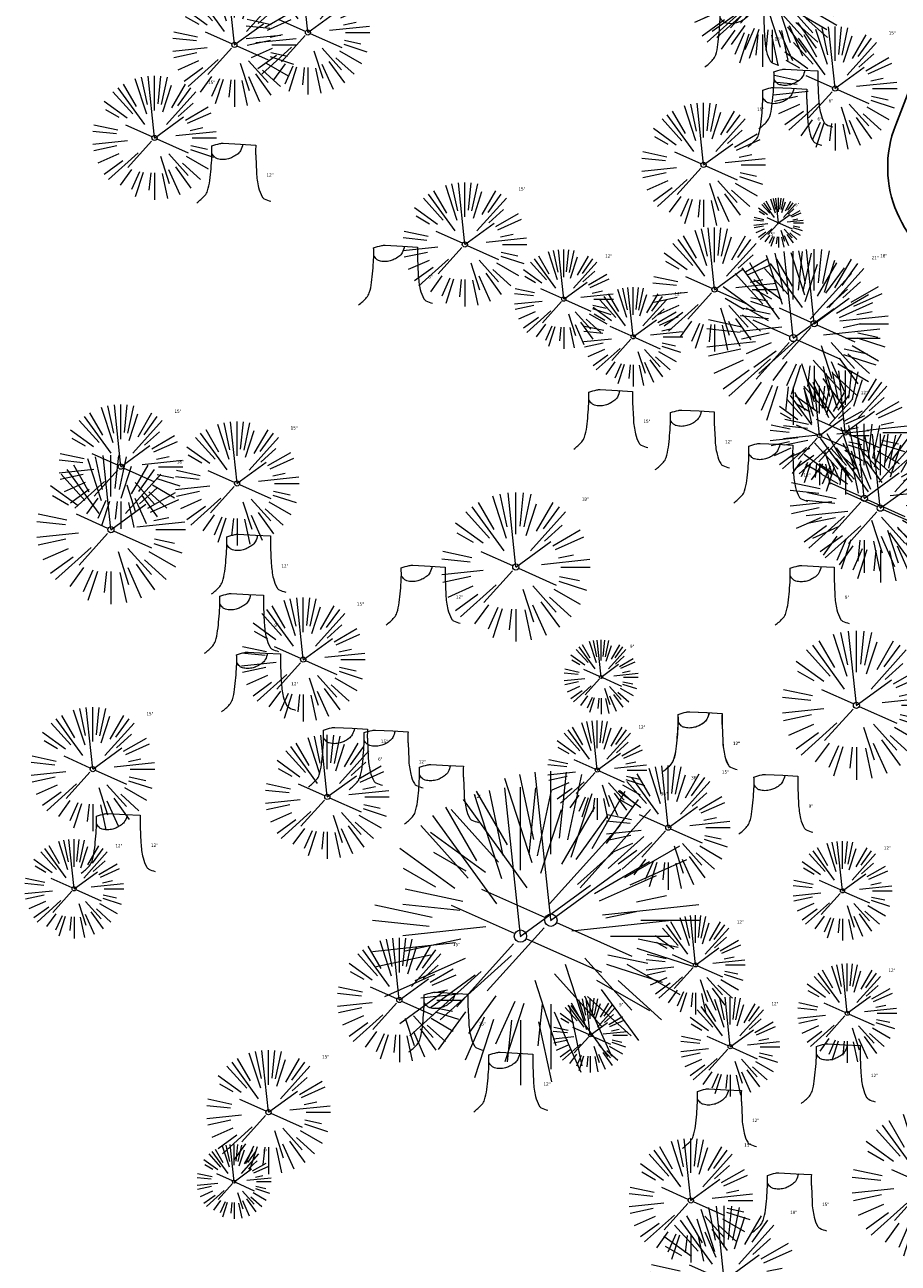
# Model space of a CAD drawing. Header units: feet. Extents: x 1134296 to 1140710, y 647902 to 649877.
# Tile 14 of 34: x 1134334 to 1134440, y 648803 to 648952. Entities that reach past the tile are written whole.
import ezdxf

# ---------------------------------------------------------------- set-up
doc = ezdxf.new("R2010")
doc.units = ezdxf.units.FT
doc.header["$MEASUREMENT"] = 0
doc.layers.add('V-SITE-VEGE', color=8, linetype='Continuous', lineweight=18)
doc.layers.add('V-SITE-VEGE-TEXT', color=8, linetype='Continuous', lineweight=18)
doc.styles.add('SEI-Dim & Leader', font='tahoma.ttf')

# ---------------------------------------------------------------- blocks, each defined once
blk = doc.blocks.new('V-SITE-VEGE-Coniferious Tree 2')
at = {"color": 0, "linetype": 'ByBlock'}
for p, q in [((0, 0.2219), (0, 0.5)), ((-0.0626, 0.1926), (-0.1545, 0.4755)), ((-0.0575, 0.2704), (-0.104, 0.4891)), ((-0.0003, 0.0026), (-0.0523, 0.4973)), ((0.0289, 0.2753), (0.0522, 0.4973)), ((0.0572, 0.2693), (0.1039, 0.4891)), ((-0.146, 0.2528), (-0.25, 0.433)), ((0.0685, 0.211), (0.1382, 0.4256)), ((0.1391, 0.2411), (0.25, 0.433)), ((-0.0791, 0.1089), (-0.2939, 0.4045)), ((0.1869, 0.2573), (0.2939, 0.4045)), ((-0.1757, 0.1951), (-0.3346, 0.3716)), ((0.0978, 0.1086), (0.3345, 0.3716)), ((-0.2201, 0.1599), (-0.4046, 0.2939)), ((0.192, 0.1729), (0.3116, 0.2806)), ((0.2488, 0.1436), (0.433, 0.25)), ((-0.2844, 0.1642), (-0.3931, 0.227)), ((-0.0009, -0.0007), (0.235, 0.1707)), ((0.2659, 0.1184), (0.4568, 0.2034)), ((-0.2961, 0.0629), (-0.4891, 0.1039)), ((-0.0199, 0.0089), (-0.2319, 0.1032)), ((-0.306, 0.0322), (-0.4973, 0.0523)), ((0.1731, 0.0182), (0.4972, 0.0523)), ((0.2873, 0.0611), (0.3885, 0.0826)), ((0.3025, 0), (0.5, 0)), ((-0.2183, -0.0229), (-0.4973, -0.0523)), ((-0.023, -0.0255), (-0.2138, -0.2374)), ((0.0185, -0.0083), (0.272, -0.1211)), ((-0.3022, -0.0642), (-0.4891, -0.1039)), ((0.2936, -0.0624), (0.4274, -0.0908)), ((-0.132, -0.1189), (-0.3716, -0.3346)), ((0.2891, -0.094), (0.4755, -0.1545)), ((-0.2881, -0.1283), (-0.4568, -0.2034)), ((0.0478, -0.1473), (0.1192, -0.3671)), ((0.1144, -0.1271), (0.2718, -0.3019)), ((0.2555, -0.1475), (0.433, -0.25)), ((-0.2545, -0.1849), (-0.4046, -0.2939)), ((0.2254, -0.2029), (0.3716, -0.3346)), ((0.1689, -0.2325), (0.2939, -0.4045)), ((-0.1843, -0.2536), (-0.2767, -0.3808)), ((-0.1214, -0.2725), (-0.1856, -0.4168)), ((-0.091, -0.2799), (-0.1545, -0.4755)), ((-0.0297, -0.2818), (-0.0443, -0.4216)), ((0, -0.2818), (0, -0.5)), ((0.061, -0.2873), (0.1039, -0.4891)), ((0.1131, -0.2541), (0.2033, -0.4568))]:
    blk.add_line(p, q, dxfattribs=at)
blk.add_circle((0, 0), 0.0208)
blk = doc.blocks.new('V-SITE-VEGE-Stump')
for points in [[(-0.1229, -0.0143, 0.052613), (-0.0986, 0.0077, 0.106195), (-0.0905, 0.0219, 0.044862), (-0.0837, 0.0527, 0.020074), (-0.0776, 0.1229, 0.011675), (-0.0773, 0.1364, 0.007866), (-0.0776, 0.1565)], [(-0.0776, 0.1565, -0.027668), (-0.0534, 0.1634, -0.067978), (-0.0432, 0.1643), (0.0086, 0.1616), (0.054, 0.1591)], [(0.0151, 0.1613, -0.082864), (0.0081, 0.142, -0.111324), (-0.0021, 0.1306, -0.039313), (-0.0159, 0.1223, -0.049197), (-0.028, 0.1177, -0.066002), (-0.0447, 0.1155, -0.070187), (-0.0604, 0.1177, -0.114859), (-0.0685, 0.1223, -0.075938), (-0.0773, 0.1332)], [(0.054, 0.1591, 0.004334), (0.0538, 0.1369, 0.008344), (0.054, 0.1254), (0.0561, 0.0762, 0.046252), (0.0624, 0.0317, 0.069625), (0.0733, 0.0038, 0.149725), (0.0794, -0.002, 0.058523), (0.0992, -0.0091)]]:
    blk.add_lwpolyline(points, format="xyb")
blk = doc.blocks.new('C_XBASE-PACTOLA_02403811')
at = {"layer": 'V-SITE-VEGE'}
for name, p, xscale, yscale, zscale in [('V-SITE-VEGE-Coniferious Tree 2', (1134423.56, 648956.27), 17.99978256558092, 17.99978256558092, 17.99978256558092), ('V-SITE-VEGE-Coniferious Tree 2', (1134424.76, 648956.82), 17.99978256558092, 17.99978256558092, 17.99978256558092), ('V-SITE-VEGE-Coniferious Tree 2', (1134368.62, 648951.42), 14.99981880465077, 14.99981880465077, 14.99981880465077), ('V-SITE-VEGE-Coniferious Tree 2', (1134359.73, 648949.92), 14.99981880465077, 14.99981880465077, 14.99981880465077), ('V-SITE-VEGE-Stump', (1134421.56, 648947.83), 40.31522404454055, 40.31522404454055, 40.31522404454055), ('V-SITE-VEGE-Coniferious Tree 2', (1134432.35, 648944.65), 14.99981880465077, 14.99981880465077, 14.99981880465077), ('V-SITE-VEGE-Coniferious Tree 2', (1134350.07, 648938.68), 14.99981880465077, 14.99981880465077, 14.99981880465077), ('V-SITE-VEGE-Stump', (1134428.09, 648940.37), 40.31522404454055, 40.31522404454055, 40.31522404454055), ('V-SITE-VEGE-Stump', (1134426.74, 648938.16), 40.31522404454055, 40.31522404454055, 40.31522404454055), ('V-SITE-VEGE-Coniferious Tree 2', (1134416.45, 648935.42), 14.99981880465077, 14.99981880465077, 14.99981880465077), ('V-SITE-VEGE-Stump', (1134360.13, 648931.41), 40.31522404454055, 40.31522404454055, 40.31522404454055), ('V-SITE-VEGE-Coniferious Tree 2', (1134387.59, 648925.81), 14.99981880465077, 14.99981880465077, 14.99981880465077), ('V-SITE-VEGE-Coniferious Tree 2', (1134417.77, 648920.35), 14.99981880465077, 14.99981880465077, 14.99981880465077), ('V-SITE-VEGE-Stump', (1134379.69, 648919.08), 40.31522404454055, 40.31522404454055, 40.31522404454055), ('V-SITE-VEGE-Coniferious Tree 2', (1134427.3, 648914.5), 20.99974632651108, 20.99974632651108, 20.99974632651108), ('V-SITE-VEGE-Coniferious Tree 2', (1134429.82, 648916.23), 17.99978256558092, 17.99978256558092, 17.99978256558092), ('V-SITE-VEGE-Coniferious Tree 2', (1134433.59, 648903.09), 14.99981880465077, 14.99981880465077, 14.99981880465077), ('V-SITE-VEGE-Stump', (1134405.7, 648901.64), 40.31522404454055, 40.31522404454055, 40.31522404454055), ('V-SITE-VEGE-Coniferious Tree 2', (1134346, 648898.95), 14.99981880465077, 14.99981880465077, 14.99981880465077), ('V-SITE-VEGE-Stump', (1134415.57, 648899.17), 40.31522404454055, 40.31522404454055, 40.31522404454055), ('V-SITE-VEGE-Coniferious Tree 2', (1134360.05, 648896.92), 14.99981880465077, 14.99981880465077, 14.99981880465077), ('V-SITE-VEGE-Coniferious Tree 2', (1134435.88, 648895.13), 17.99978256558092, 17.99978256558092, 17.99978256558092), ('V-SITE-VEGE-Coniferious Tree 2', (1134437.82, 648893.94), 17.99978256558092, 17.99978256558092, 17.99978256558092), ('V-SITE-VEGE-Stump', (1134425.05, 648895.14), 40.31522404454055, 40.31522404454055, 40.31522404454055), ('V-SITE-VEGE-Coniferious Tree 2', (1134344.8, 648891.34), 17.99978256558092, 17.99978256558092, 17.99978256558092), ('V-SITE-VEGE-Coniferious Tree 2', (1134393.75, 648886.82), 17.99978256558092, 17.99978256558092, 17.99978256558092), ('V-SITE-VEGE-Stump', (1134361.93, 648884.16), 40.31522404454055, 40.31522404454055, 40.31522404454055), ('V-SITE-VEGE-Stump', (1134383.03, 648880.41), 40.31522404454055, 40.31522404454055, 40.31522404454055), ('V-SITE-VEGE-Stump', (1134430.05, 648880.38), 40.31522404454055, 40.31522404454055, 40.31522404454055), ('V-SITE-VEGE-Stump', (1134361.08, 648876.99), 40.31522404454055, 40.31522404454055, 40.31522404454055), ('V-SITE-VEGE-Coniferious Tree 2', (1134368.05, 648875.64), 14.99981880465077, 14.99981880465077, 14.99981880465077), ('V-SITE-VEGE-Coniferious Tree 2', (1134434.93, 648870.12), 17.99978256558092, 17.99978256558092, 17.99978256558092), ('V-SITE-VEGE-Coniferious Tree 2', (1134404.06, 648873.53), 8.999891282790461, 8.999891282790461, 8.999891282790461), ('V-SITE-VEGE-Stump', (1134363.13, 648869.91), 40.31522404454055, 40.31522404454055, 40.31522404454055), ('V-SITE-VEGE-Coniferious Tree 2', (1134342.61, 648862.4), 14.99981880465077, 14.99981880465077, 14.99981880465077), ('V-SITE-VEGE-Stump', (1134416.5, 648862.71), 40.31522404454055, 40.31522404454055, 40.31522404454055), ('V-SITE-VEGE-Stump', (1134416.52, 648862.71), 40.31522404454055, 40.31522404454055, 40.31522404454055), ('V-SITE-VEGE-Coniferious Tree 2', (1134370.96, 648859.05), 14.99981880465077, 14.99981880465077, 14.99981880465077), ('V-SITE-VEGE-Stump', (1134373.63, 648860.82), 40.31522404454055, 40.31522404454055, 40.31522404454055), ('V-SITE-VEGE-Stump', (1134378.54, 648860.5), 40.31522404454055, 40.31522404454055, 40.31522404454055), ('V-SITE-VEGE-Coniferious Tree 2', (1134397.99, 648844.15), 35.99956513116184, 35.99956513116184, 35.99956513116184), ('V-SITE-VEGE-Stump', (1134385.23, 648856.33), 40.31522404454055, 40.31522404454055, 40.31522404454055), ('V-SITE-VEGE-Coniferious Tree 2', (1134412.18, 648855.33), 14.99981880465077, 14.99981880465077, 14.99981880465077), ('V-SITE-VEGE-Stump', (1134425.67, 648855.14), 40.31522404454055, 40.31522404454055, 40.31522404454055), ('V-SITE-VEGE-Coniferious Tree 2', (1134394.31, 648842.22), 35.99956513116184, 35.99956513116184, 35.99956513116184), ('V-SITE-VEGE-Stump', (1134346.17, 648850.41), 40.31522404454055, 40.31522404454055, 40.31522404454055), ('V-SITE-VEGE-Coniferious Tree 2', (1134379.67, 648834.5), 14.99981880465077, 14.99981880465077, 14.99981880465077), ('V-SITE-VEGE-Stump', (1134385.79, 648828.81), 40.31522404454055, 40.31522404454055, 40.31522404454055), ('V-SITE-VEGE-Coniferious Tree 2', (1134402.74, 648830.24), 8.999891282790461, 8.999891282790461, 8.999891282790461), ('V-SITE-VEGE-Stump', (1134433.21, 648822.58), 40.31522404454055, 40.31522404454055, 40.31522404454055), ('V-SITE-VEGE-Coniferious Tree 2', (1134363.85, 648820.94), 14.99981880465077, 14.99981880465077, 14.99981880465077), ('V-SITE-VEGE-Stump', (1134393.62, 648821.56), 40.31522404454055, 40.31522404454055, 40.31522404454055), ('V-SITE-VEGE-Stump', (1134418.84, 648817.15), 40.31522404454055, 40.31522404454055, 40.31522404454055), ('V-SITE-VEGE-Coniferious Tree 2', (1134443.38, 648812.11), 17.99978256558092, 17.99978256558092, 17.99978256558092), ('V-SITE-VEGE-Coniferious Tree 2', (1134359.69, 648812.55), 8.999891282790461, 8.999891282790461, 8.999891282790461), ('V-SITE-VEGE-Coniferious Tree 2', (1134414.9, 648810.28), 14.99981880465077, 14.99981880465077, 14.99981880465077), ('V-SITE-VEGE-Stump', (1134427.3, 648806.99), 40.31522404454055, 40.31522404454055, 40.31522404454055), ('V-SITE-VEGE-Coniferious Tree 2', (1134418.94, 648800.62), 17.99978256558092, 17.99978256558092, 17.99978256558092)]:
    blk.add_blockref(name, p, dxfattribs=dict(at, xscale=xscale, yscale=yscale, zscale=zscale))
at = {"layer": 'V-SITE-VEGE', "rotation": 8.537736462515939e-07}
for p, xscale, yscale, zscale in [((1134425.51, 648928.42), 5.999927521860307, 5.999927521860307, 5.999927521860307), ((1134399.55, 648919.2), 11.99985504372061, 11.99985504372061, 11.99985504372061), ((1134407.94, 648914.65), 11.99985504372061, 11.99985504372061, 11.99985504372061), ((1134430.47, 648902.71), 11.99985504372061, 11.99985504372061, 11.99985504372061), ((1134403.6, 648862.29), 11.99985504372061, 11.99985504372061, 11.99985504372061), ((1134340.35, 648847.94), 11.99985504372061, 11.99985504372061, 11.99985504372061), ((1134433.24, 648847.69), 11.99985504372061, 11.99985504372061, 11.99985504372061), ((1134415.48, 648838.74), 11.99985504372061, 11.99985504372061, 11.99985504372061), ((1134433.82, 648832.9), 11.99985504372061, 11.99985504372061, 11.99985504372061), ((1134419.67, 648828.86), 11.99985504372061, 11.99985504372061, 11.99985504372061)]:
    blk.add_blockref('V-SITE-VEGE-Coniferious Tree 2', p, dxfattribs=dict(at, xscale=xscale, yscale=yscale, zscale=zscale))
at = {"layer": 'V-SITE-VEGE-TEXT', "char_height": 0.4, "attachment_point": 7, "style": 'SEI-Dim & Leader'}
for s, insert in [('15"', (1134425.04, 648950.43)), ('15"', (1134438.83, 648951.15)), ('15"', (1134356.55, 648945.18)), ('6"', (1134431.57, 648942.97)), ('15"', (1134422.92, 648941.92)), ('6"', (1134430.22, 648940.76)), ('12"', (1134363.61, 648934.01)), ('15"', (1134394.07, 648932.31)), ('6"', (1134427.5, 648930.42)), ('15"', (1134424.25, 648926.85)), ('12"', (1134404.54, 648924.2)), ('21"', (1134436.77, 648924)), ('18"', (1134437.8, 648924.23)), ('6"', (1134383.17, 648921.68)), ('12"', (1134412.93, 648919.65)), ('12"', (1134435.45, 648907.71)), ('15"', (1134352.48, 648905.45)), ('15"', (1134366.53, 648903.42)), ('15"', (1134409.18, 648904.23)), ('12"', (1134419.05, 648901.77)), ('18"', (1134352.77, 648899.34)), ('12"', (1134428.53, 648897.74)), ('18"', (1134401.72, 648894.82)), ('12"', (1134365.41, 648886.76)), ('12"', (1134386.51, 648883.01)), ('9"', (1134433.53, 648882.97)), ('15"', (1134374.53, 648882.14)), ('9"', (1134364.56, 648879.59)), ('9"', (1134407.55, 648877.03)), ('12"', (1134366.61, 648872.51)), ('15"', (1134349.09, 648868.9)), ('12"', (1134408.58, 648867.29)), ('15"', (1134377.44, 648865.55)), ('12"', (1134419.98, 648865.31)), ('12"', (1134420, 648865.31)), ('6"', (1134377.1, 648863.42)), ('12"', (1134382.02, 648863.1)), ('15"', (1134418.66, 648861.83)), ('36"', (1134414.94, 648861.15)), ('12"', (1134388.71, 648858.93)), ('36"', (1134411.26, 648859.22)), ('9"', (1134429.15, 648857.74)), ('12"', (1134345.34, 648852.94)), ('12"', (1134349.65, 648853.01)), ('12"', (1134438.23, 648852.69)), ('12"', (1134420.46, 648843.74)), ('15"', (1134386.15, 648841)), ('12"', (1134438.8, 648837.9)), ('9"', (1134406.23, 648833.74)), ('12"', (1134424.65, 648833.86)), ('15"', (1134389.27, 648831.41)), ('15"', (1134370.33, 648827.44)), ('12"', (1134397.1, 648824.16)), ('12"', (1134436.68, 648825.18)), ('12"', (1134422.31, 648819.75)), ('15"', (1134421.37, 648816.78)), ('9"', (1134363.18, 648816.05)), ('15"', (1134430.78, 648809.59)), ('18"', (1134426.91, 648808.62))]:
    blk.add_mtext(s, dxfattribs=dict(at, insert=insert))
blk = doc.blocks.new('C_PBASE-PACTOLA_02403811')
at = {"layer": '', "flags": 128}
blk.add_lwpolyline([(1134457.84, 648902.02), (1134457.2, 648905.46, -0.126677), (1134457.85, 648914.92, 0.395181), (1134456.14, 648918.64), (1134447.43, 648922.19, -0.410933), (1134439.68, 648940.28), (1134441.11, 648943.93, 0.25003), (1134439.39, 648958.89, -0.136482), (1134435.18, 648971.04)], format="xyb", dxfattribs=at)

msp = doc.modelspace()

# ---------------------------------------------------------------- block references
at = {"layer": ''}
msp.add_blockref('C_XBASE-PACTOLA_02403811', (0, 0), dxfattribs=at)

# ---------------------------------------------------------------- next in the draw order: block references
msp.add_blockref('C_PBASE-PACTOLA_02403811', (0, 0), dxfattribs=at)

doc.saveas('drawing.dxf')
